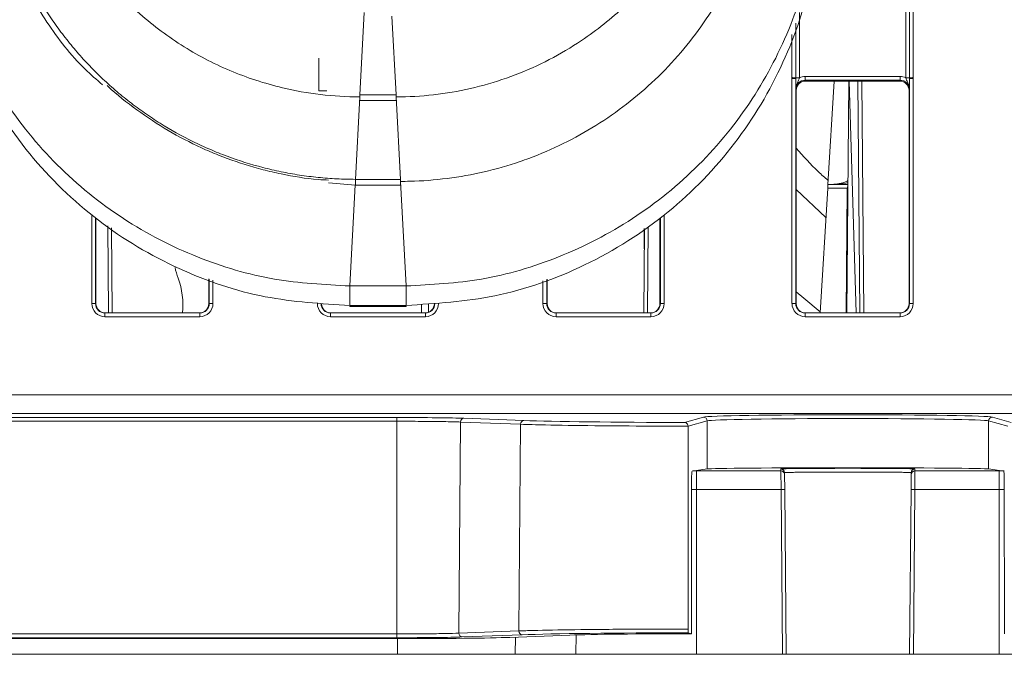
# Model space of a CAD drawing. Header units: millimetres. Extents: x 0 to 2100, y 0 to 1485.
# Tile 2 of 67: x 445 to 498, y 268 to 301. Entities that reach past the tile are written whole.
import ezdxf

# ---------------------------------------------------------------- set-up
doc = ezdxf.new("R2010")
doc.units = ezdxf.units.MM
doc.header["$LTSCALE"] = 5

msp = doc.modelspace()

# ---------------------------------------------------------------- linework, layer by layer
at = {"color": 7, "linetype": 'Continuous', "lineweight": 15}
for p, q in [((492.276, 298.315), (492.276, 308.012)), ((492.476, 298.317), (492.476, 308.013)), ((492.676, 308.015), (492.676, 298.319)), ((463.241, 297.405), (463.474, 301.789)), ((461.052, 297.61), (461.052, 299.35)), ((486.227, 298.271), (486.227, 298.319)), ((486.227, 286.303), (486.227, 298.271)), ((486.427, 298.317), (486.427, 298.269)), ((486.427, 298.269), (486.427, 286.301)), ((486.931, 298.183), (486.931, 298.384)), ((486.931, 298.384), (491.973, 298.384)), ((491.973, 298.183), (486.931, 298.183)), ((486.931, 298.183), (486.952, 298.141)), ((491.952, 298.141), (486.952, 298.141)), ((488.137, 292.642), (488.473, 298.141)), ((489.246, 298.141), (489.139, 285.801)), ((489.642, 285.801), (489.261, 298.141)), ((489.936, 298.141), (490.043, 285.801)), ((491.952, 298.141), (491.973, 298.183)), ((491.973, 298.183), (491.973, 298.384)), ((492.476, 298.269), (492.476, 298.317)), ((492.476, 286.301), (492.476, 298.269)), ((492.676, 298.319), (492.676, 298.271)), ((492.676, 298.271), (492.676, 286.303)), ((461.479, 297.61), (461.052, 297.61)), ((486.452, 297.641), (486.431, 297.683)), ((486.452, 286.301), (486.452, 297.641)), ((492.473, 297.683), (492.452, 297.641)), ((492.452, 286.301), (492.452, 297.641)), ((463.003, 292.91), (463.235, 297.295)), ((463.238, 297.405), (463.241, 297.405)), ((463.238, 297.1), (463.238, 297.405)), ((463.238, 297.1), (465.165, 297.1)), ((465.162, 297.405), (463.241, 297.405)), ((465.162, 297.405), (465.165, 297.405)), ((465.165, 297.1), (465.165, 297.405)), ((465.401, 292.91), (465.168, 297.295)), ((463, 292.91), (463.003, 292.91)), ((465.401, 292.91), (463.003, 292.91)), ((465.401, 292.91), (465.404, 292.91)), ((465.404, 292.605), (465.404, 292.91)), ((465.702, 287.237), (465.407, 292.801)), ((461.569, 292.731), (463, 292.605)), ((463, 292.605), (465.404, 292.605)), ((486.452, 292.369), (488.029, 290.88)), ((488.125, 292.444), (487.718, 285.801)), ((488.125, 292.444), (488.137, 292.642)), ((489.17, 292.444), (488.125, 292.444)), ((488.137, 292.642), (489.198, 292.642)), ((449.202, 290.847), (449.202, 286.301)), ((479.202, 286.301), (479.202, 290.802)), ((450.025, 290.317), (450.065, 285.801)), ((478.339, 285.801), (478.378, 290.26)), ((455.202, 286.301), (455.202, 287.616)), ((473.202, 287.591), (473.202, 286.301)), ((465.702, 287.237), (462.702, 287.237)), ((462.702, 286.203), (462.702, 287.237)), ((465.702, 286.203), (465.702, 287.237)), ((449.177, 286.301), (449.202, 286.301)), ((455.202, 286.301), (455.226, 286.301)), ((465.702, 286.203), (462.702, 286.203)), ((465.702, 286.16), (462.702, 286.16)), ((462.702, 286.147), (462.702, 286.16)), ((462.702, 286.147), (465.702, 286.147)), ((465.702, 286.147), (465.702, 286.16)), ((473.177, 286.301), (473.202, 286.301)), ((479.202, 286.301), (479.226, 286.301)), ((486.427, 286.301), (486.452, 286.301)), ((492.452, 286.301), (492.476, 286.301)), ((449.677, 285.603), (449.677, 285.801)), ((449.677, 285.801), (454.726, 285.801)), ((454.726, 285.603), (449.677, 285.603)), ((454.726, 285.603), (454.726, 285.801)), ((461.677, 285.801), (466.726, 285.801)), ((461.677, 285.801), (461.677, 285.603)), ((466.726, 285.603), (461.677, 285.603)), ((466.726, 285.801), (466.726, 285.603)), ((473.677, 285.603), (473.677, 285.801)), ((473.677, 285.801), (478.726, 285.801)), ((478.726, 285.603), (473.677, 285.603)), ((478.726, 285.603), (478.726, 285.801)), ((486.927, 285.603), (486.927, 285.801)), ((486.927, 285.801), (491.976, 285.801)), ((491.976, 285.603), (486.927, 285.603)), ((491.976, 285.603), (491.976, 285.801)), ((425.237, 281.44), (628.166, 281.44)), ((628.166, 280.449), (425.237, 280.449)), ((435.391, 280.238), (465.202, 280.238)), ((465.202, 280.238), (465.202, 280.039)), ((480.515, 279.976), (481.516, 280.262)), ((496.887, 280.262), (497.888, 279.976)), ((465.202, 280.039), (435.391, 280.039)), ((465.202, 280.039), (465.202, 268.727)), ((468.595, 280), (468.506, 268.765)), ((471.782, 279.88), (468.595, 280)), ((468.776, 280.198), (471.964, 280.078)), ((471.782, 279.88), (471.695, 268.885)), ((480.697, 268.988), (480.703, 279.773)), ((481.716, 280.062), (480.703, 279.773)), ((480.703, 279.773), (480.703, 279.778)), ((481.716, 277.505), (481.716, 280.062)), ((496.688, 277.505), (496.688, 280.062)), ((497.701, 279.773), (496.688, 280.062)), ((481.716, 277.505), (480.915, 277.391)), ((481.152, 277.397), (481.152, 276.406)), ((481.152, 277.397), (485.636, 277.397)), ((485.636, 277.397), (485.635, 277.505)), ((485.643, 276.406), (485.636, 277.397)), ((485.835, 277.307), (485.836, 277.199)), ((485.836, 277.199), (485.843, 276.406)), ((492.561, 276.406), (492.568, 277.199)), ((492.568, 277.199), (492.569, 277.307)), ((492.768, 277.397), (492.761, 276.406)), ((492.769, 277.505), (492.768, 277.397)), ((492.768, 277.397), (497.252, 277.397)), ((497.489, 277.391), (496.688, 277.505)), ((497.252, 277.397), (497.252, 276.406)), ((480.88, 268.738), (480.884, 276.895)), ((497.519, 276.895), (497.523, 268.738)), ((481.152, 267.642), (481.152, 276.406)), ((485.643, 276.406), (481.152, 276.406)), ((485.719, 267.642), (485.643, 276.406)), ((485.843, 276.406), (485.919, 267.642)), ((492.484, 267.642), (492.561, 276.406)), ((492.761, 276.406), (492.684, 267.642)), ((497.252, 276.406), (492.761, 276.406)), ((497.252, 267.642), (497.252, 276.406)), ((435.391, 268.727), (465.202, 268.727)), ((465.202, 268.525), (465.202, 268.727)), ((468.506, 268.765), (471.695, 268.885)), ((480.88, 268.738), (480.709, 268.787)), ((465.202, 268.525), (435.391, 268.525)), ((435.391, 268.476), (465.202, 268.476)), ((471.877, 268.683), (468.687, 268.564)), ((471.223, 268.543), (474.413, 268.662)), ((436.51, 267.642), (465.238, 267.642)), ((465.238, 267.642), (471.503, 267.642)), ((471.503, 267.642), (474.729, 267.642)), ((474.729, 267.642), (481.152, 267.642)), ((481.152, 267.642), (485.719, 267.642)), ((485.919, 267.642), (485.719, 267.642)), ((485.919, 267.642), (492.484, 267.642)), ((492.684, 267.642), (492.484, 267.642)), ((492.684, 267.642), (497.252, 267.642)), ((497.252, 267.642), (503.675, 267.642))]:
    msp.add_line(p, q, dxfattribs=at)
at = {"color": 8, "linetype": 'Continuous', "lineweight": 15}
for p, q in [((486.627, 301.794), (486.627, 298.315)), ((465.162, 297.405), (464.94, 301.599)), ((486.427, 301.212), (486.427, 298.317)), ((486.227, 298.319), (486.227, 300.611)), ((489.843, 285.801), (489.736, 298.141)), ((463, 292.605), (463, 292.91)), ((462.702, 287.237), (462.987, 292.61)), ((489.112, 285.801), (489.17, 292.444)), ((448.977, 286.303), (448.977, 290.989)), ((449.177, 290.862), (449.177, 286.301)), ((479.226, 286.301), (479.226, 290.826)), ((479.426, 291.019), (479.426, 286.303)), ((449.865, 285.801), (449.824, 290.437)), ((478.579, 290.38), (478.539, 285.801)), ((455.226, 286.301), (455.226, 287.607)), ((473.177, 287.583), (473.177, 286.301)), ((455.426, 287.538), (455.426, 286.303)), ((472.977, 286.303), (472.977, 287.518)), ((466.511, 285.801), (466.514, 286.23)), ((466.89, 286.269), (466.887, 285.837)), ((481.152, 276.406), (480.884, 276.406)), ((497.519, 276.406), (497.252, 276.406)), ((465.238, 267.642), (465.238, 268.476)), ((471.503, 267.642), (471.51, 268.554)), ((474.729, 267.642), (474.737, 268.673))]:
    msp.add_line(p, q, dxfattribs=at)
at = {"color": 8, "linetype": 'Continuous', "lineweight": 15, "flags": 128}
msp.add_lwpolyline([(487.722, 285.863), (486.856, 286.586), (486.452, 286.933)], dxfattribs=at)
at = {"color": 7, "linetype": 'Continuous', "lineweight": 15}
for centre, radius, start, end in [((486.276, 292.392), 5.927, 88.5405, 90.4739), ((486.277, 292.422), 5.849, 88.5247, 90.4841), ((486.578, 304.242), 5.927, 268.5405, 270.4739), ((492.325, 304.242), 5.927, 269.5261, 271.4595), ((492.627, 292.392), 5.927, 89.5261, 91.4595), ((492.627, 292.422), 5.849, 89.5159, 91.4753), ((489.183, 291.302), 1.142, 89.328, 90.672), ((457.318, 289.054), 4, 192.0601, 200.4326), ((449.822, 286.261), 4, 353.4024, 20.4326), ((449.027, 280.454), 5.849, 88.5247, 90.4841), ((455.377, 280.454), 5.849, 89.5159, 91.4753), ((473.027, 280.454), 5.849, 88.5247, 90.4841), ((479.377, 280.454), 5.849, 89.5159, 91.4753), ((486.277, 280.454), 5.849, 88.5247, 90.4841), ((492.627, 280.454), 5.849, 89.5159, 91.4753), ((481.516, 280.062), 0.2, 0.0224, 89.8794), ((496.888, 280.062), 0.2, 90.1206, 179.9776), ((468.787, 280.005), 0.193, 93.4081, 181.7128), ((471.975, 279.886), 0.193, 93.4081, 181.7128), ((485.635, 277.305), 0.2, 0.5011, 90.0011), ((485.636, 277.197), 0.2, 0.5011, 90.0011), ((492.768, 277.197), 0.2, 89.9989, 179.4989), ((492.769, 277.305), 0.2, 89.9989, 179.4989), ((485.743, 270.676), 5.731, 89.0002, 90.9998), ((492.661, 270.676), 5.731, 89.0002, 90.9998), ((468.699, 268.757), 0.193, 177.3572, 266.5266), ((471.888, 268.876), 0.193, 177.3572, 266.5266)]:
    msp.add_arc(centre, radius, start, end, dxfattribs=at)
at = {"color": 8, "linetype": 'Continuous', "lineweight": 15}
msp.add_arc((489.392, 292.443), 0.223, 151.0956, 179.8001, dxfattribs=at)
at = {"color": 7, "linetype": 'Continuous', "lineweight": 15}
for centre, major_axis, ratio, start_param, end_param in [((486.931, 297.683), (0.362, -0.345), 0.999832, 2.3335, 3.90422), ((486.952, 297.641), (0.425, -0.263), 0.999915, 2.124401, 3.695121), ((486.931, 297.684), (0.595, -0.368), 0.999915, 2.124401, 2.572762), ((491.952, 297.641), (0.425, 0.263), 0.999915, 5.729657, 7.300377), ((491.973, 297.684), (0.595, 0.368), 0.999915, 0.56883, 1.017192), ((491.973, 297.683), (0.362, 0.345), 0.999832, 5.520558, 7.091278), ((450.235, 289.211), (-0.033, 3.814), 0.052432, 1.271769, 1.570261), ((478.168, 289.211), (0.033, 3.814), 0.052432, 4.712924, 5.002772), ((449.677, 286.303), (0.595, 0.368), 0.999915, 2.588064, 4.158784), ((449.677, 286.301), (0.439, 0.24), 0.999873, 2.641898, 4.212618), ((449.702, 286.301), (0.425, 0.263), 0.999915, 2.588064, 4.158784), ((454.702, 286.301), (0.425, -0.263), 0.999915, 5.265994, 6.836714), ((454.726, 286.303), (0.595, -0.368), 0.999915, 5.265994, 6.836714), ((454.726, 286.301), (0.439, -0.24), 0.999873, 5.21216, 6.78288), ((461.677, 286.303), (0.595, 0.368), 0.999915, 2.588064, 4.158784), ((461.677, 286.301), (0.439, 0.24), 0.999873, 2.641898, 4.212618), ((461.702, 286.301), (0.425, 0.263), 0.999915, 2.588064, 4.158784), ((466.702, 286.301), (0.425, -0.263), 0.999915, 5.265994, 6.836714), ((466.726, 286.303), (0.595, -0.368), 0.999915, 5.265994, 6.836714), ((466.726, 286.301), (0.439, -0.24), 0.999873, 5.21216, 6.78288), ((473.677, 286.303), (0.595, 0.368), 0.999915, 2.588064, 4.158784), ((473.677, 286.301), (0.439, 0.24), 0.999873, 2.641898, 4.212618), ((473.702, 286.301), (0.425, 0.263), 0.999915, 2.588064, 4.158784), ((478.702, 286.301), (0.425, -0.263), 0.999915, 5.265994, 6.836714), ((478.726, 286.303), (0.595, -0.368), 0.999915, 5.265994, 6.836714), ((478.726, 286.301), (0.439, -0.24), 0.999873, 5.21216, 6.78288), ((486.927, 286.303), (0.595, 0.368), 0.999915, 2.588064, 4.158784), ((486.927, 286.301), (0.439, 0.24), 0.999873, 2.641898, 4.212618), ((486.952, 286.301), (0.425, 0.263), 0.999915, 2.588064, 4.158784), ((491.952, 286.301), (0.425, -0.263), 0.999915, 5.265994, 6.836714), ((491.976, 286.303), (0.595, -0.368), 0.999915, 5.265994, 6.836714), ((491.976, 286.301), (0.439, -0.24), 0.999873, 5.21216, 6.78288), ((465.202, 280.169), (3.943, 0), 0.017455, 0.436194, 1.570796), ((489.202, 280.253), (7.7, 0), 0.017455, 0.061087, 3.080506), ((481.202, 280.154), (10.192, 0), 0.017455, 3.577787, 4.644996), ((489.202, 280.053), (7.5, 0), 0.017921, 0.061087, 3.080506), ((489.202, 277.501), (7.5, 0), 0.008727, 0.061087, 3.080506), ((489.202, 277.505), (3.567, 0), 0.008727, 6.283109, 9.424854), ((481.202, 268.607), (10.29, 0), 0.017455, 1.618694, 2.705122), ((481.202, 268.607), (7.491, 0), 0.017455, 1.613742, 2.705122), ((465.202, 268.592), (3.846, 0), 0.017455, 4.712389, 5.846715), ((465.202, 268.592), (6.644, 0), 0.017455, 4.712389, 5.846715)]:
    msp.add_ellipse(centre, major_axis=major_axis, ratio=ratio, start_param=start_param, end_param=end_param, dxfattribs=at)
at = {"color": 8, "linetype": 'Continuous', "lineweight": 15}
for centre, start_param, end_param in [((481.152, 277.45), 4.680332, 4.712389), ((497.252, 277.45), 4.712389, 4.754604)]:
    msp.add_ellipse(centre, major_axis=(6.01, 0), ratio=0.008727, start_param=start_param, end_param=end_param, dxfattribs=at)
at = {"color": 7, "linetype": 'Continuous', "lineweight": 15}
for points, knots in [([(445.535, 314.994), (445.536, 314.838), (445.543, 314.018), (445.67, 312.537), (446.056, 310.579), (446.66, 308.678), (447.475, 306.856), (448.649, 304.865), (449.984, 303.189), (451.385, 301.82), (452.893, 300.572), (454.552, 299.517), (456.763, 298.469), (458.818, 297.794), (461.145, 297.378), (462.531, 297.295), (463.232, 297.295), (463.235, 297.295)], [0, 0, 0, 0, 0.016818, 0.08849, 0.160163, 0.231834, 0.303507, 0.375179, 0.480935, 0.533676, 0.586417, 0.692105, 0.744811, 0.850499, 0.92434, 0.999652, 1, 1, 1, 1]), ([(465.168, 297.295), (465.334, 297.296), (466.163, 297.304), (467.655, 297.434), (469.612, 297.823), (471.513, 298.431), (473.333, 299.249), (475.322, 300.426), (476.996, 301.763), (478.363, 303.166), (479.608, 304.676), (480.66, 306.337), (481.705, 308.55), (482.373, 310.607), (482.799, 312.928), (482.845, 314.304), (482.869, 314.994)], [0, 0, 0, 0, 0.0178914, 0.0895631, 0.1612356, 0.232907, 0.3045796, 0.3762513, 0.4820131, 0.5347577, 0.5875014, 0.6931836, 0.7458866, 0.8515689, 0.9255768, 1, 1, 1, 1]), ([(443.152, 312.453), (443.196, 311.441), (443.275, 309.634), (443.794, 307.315), (444.375, 305.53), (445.205, 303.546), (446.543, 301.239), (448.102, 299.184), (449.233, 298.214), (449.546, 297.946)], [0, 0, 0, 0, 0.185675, 0.331755, 0.435076, 0.530386, 0.726532, 0.924196, 1, 1, 1, 1]), ([(463, 292.91), (462.834, 292.912), (462.337, 292.916), (461.509, 292.959), (460.519, 293.06), (459.7, 293.186), (458.886, 293.343), (457.755, 293.607), (456.646, 293.956), (455.718, 294.314), (455.106, 294.569), (454.051, 295.055), (452.89, 295.702), (451.922, 296.343), (451.249, 296.826), (450.594, 297.335), (449.841, 297.985), (449.121, 298.672), (448.438, 299.395), (447.792, 300.151), (447.185, 300.94), (446.619, 301.758), (446.096, 302.604), (445.616, 303.475), (445.181, 304.37), (444.856, 305.133), (444.562, 305.907), (444.19, 307.007), (443.903, 308.134), (443.689, 309.275), (443.494, 310.546), (443.456, 311.666), (443.429, 312.455)], [0, 0, 0, 0, 0.0161869, 0.0485685, 0.0809501, 0.1133318, 0.1295187, 0.1619003, 0.2267261, 0.242913, 0.2590999, 0.2914815, 0.3563072, 0.3886889, 0.4048758, 0.4372574, 0.4696389, 0.5020206, 0.5344024, 0.5667839, 0.5991655, 0.6315471, 0.6639289, 0.6963105, 0.728692, 0.7610737, 0.7772606, 0.8096422, 0.874468, 0.8906549, 0.9230365, 1, 1, 1, 1]), ([(465.407, 292.801), (465.572, 292.802), (466.402, 292.808), (467.893, 292.926), (469.856, 293.277), (471.293, 293.689), (472.7, 294.19), (474.074, 294.781), (475.817, 295.75), (477.452, 296.891), (478.964, 298.191), (480.336, 299.638), (481.555, 301.216), (482.607, 302.91), (483.484, 304.701), (484.169, 306.573), (484.846, 309.131), (484.956, 311.108), (485.029, 312.421)], [0, 0, 0, 0, 0.016137, 0.080764, 0.145391, 0.210017, 0.226154, 0.290782, 0.355408, 0.420035, 0.484661, 0.549289, 0.613915, 0.678542, 0.743168, 0.807796, 0.872422, 1, 1, 1, 1]), ([(440.702, 309.237), (440.773, 307.895), (440.92, 305.131), (442.144, 301.031), (444.174, 297.088), (447.035, 293.571), (450.553, 290.709), (454.496, 288.68), (458.596, 287.456), (461.36, 287.309), (462.702, 287.237)], [0, 0, 0, 0, 0.116516, 0.240011, 0.368641, 0.5, 0.631359, 0.759989, 0.883484, 1, 1, 1, 1]), ([(465.702, 287.237), (467.044, 287.309), (469.808, 287.456), (473.908, 288.68), (477.851, 290.709), (481.368, 293.571), (484.23, 297.088), (486.259, 301.031), (487.483, 305.131), (487.63, 307.895), (487.702, 309.237)], [0, 0, 0, 0, 0.116516, 0.240011, 0.368641, 0.5, 0.631359, 0.759989, 0.883484, 1, 1, 1, 1]), ([(462.702, 286.203), (461.193, 286.294), (458.078, 286.48), (453.497, 288.032), (449.197, 290.587), (445.48, 294.183), (442.717, 298.558), (441.007, 303.348), (440.801, 306.62), (440.702, 308.203)], [0, 0, 0, 0, 0.131017, 0.270531, 0.415795, 0.563268, 0.715883, 0.862537, 1, 1, 1, 1]), ([(487.702, 308.203), (487.611, 306.694), (487.425, 303.579), (485.874, 298.999), (483.317, 294.698), (479.722, 290.982), (475.347, 288.218), (470.557, 286.509), (467.285, 286.303), (465.702, 286.203)], [0, 0, 0, 0, 0.131017, 0.270531, 0.415795, 0.563268, 0.715883, 0.862537, 1, 1, 1, 1]), ([(486.431, 297.683), (486.431, 297.684), (486.431, 297.703), (486.43, 297.774), (486.429, 297.905), (486.428, 298.086), (486.427, 298.217), (486.427, 298.269)], [0, 0, 0, 0, 0.005551, 0.123014, 0.446974, 0.782817, 1, 1, 1, 1]), ([(486.431, 297.683), (486.431, 297.684), (486.431, 297.716), (486.438, 297.827), (486.489, 297.995), (486.571, 298.163), (486.611, 298.272), (486.627, 298.315)], [0, 0, 0, 0, 0.006601, 0.146171, 0.501239, 0.799231, 1, 1, 1, 1]), ([(492.276, 298.315), (492.292, 298.272), (492.332, 298.163), (492.415, 297.995), (492.465, 297.827), (492.473, 297.716), (492.473, 297.684), (492.473, 297.683)], [0, 0, 0, 0, 0.200769, 0.498761, 0.853829, 0.993399, 1, 1, 1, 1]), ([(492.476, 298.269), (492.476, 298.217), (492.476, 298.086), (492.475, 297.905), (492.474, 297.774), (492.473, 297.703), (492.473, 297.684), (492.473, 297.683)], [0, 0, 0, 0, 0.2171826, 0.5530263, 0.8769859, 0.9944494, 1, 1, 1, 1]), ([(449.805, 297.9), (449.816, 297.889), (450.296, 297.407), (451.373, 296.591), (453.024, 295.48), (454.501, 294.714), (456.025, 294.06), (457.283, 293.631), (458.407, 293.339), (459.541, 293.094), (460.544, 292.914), (461.392, 292.88), (461.576, 292.872)], [0, 0, 0, 0, 0.003767, 0.156399, 0.309034, 0.461666, 0.537909, 0.690543, 0.766786, 0.804898, 0.957533, 1, 1, 1, 1]), ([(486.452, 294.573), (486.831, 294.14), (487.363, 293.535), (487.974, 293.005), (488.15, 292.854)], [0, 0, 0, 0, 0.713515, 1, 1, 1, 1]), ([(488.24, 292.642), (488.243, 292.642), (488.507, 292.642), (488.835, 292.67), (489.144, 292.814), (489.2, 292.84)], [0, 0, 0, 0, 0.009788, 0.819721, 1, 1, 1, 1]), ([(468.595, 280), (468.534, 280.002), (468.284, 280.011), (467.628, 280.024), (466.504, 280.037), (465.642, 280.038), (465.202, 280.039)], [0, 0, 0, 0, 0.094734, 0.392027, 0.689322, 1, 1, 1, 1]), ([(480.703, 279.778), (480.57, 279.778), (479.903, 279.778), (478.17, 279.783), (475.575, 279.802), (473.172, 279.837), (472.193, 279.868), (471.782, 279.88)], [0, 0, 0, 0, 0.0355408, 0.1781258, 0.4659627, 0.7759774, 1, 1, 1, 1]), ([(480.515, 279.976), (480.516, 279.976), (480.534, 279.976), (480.576, 279.968), (480.632, 279.936), (480.674, 279.885), (480.697, 279.832), (480.701, 279.796), (480.703, 279.778)], [0, 0, 0, 0, 0.0075417, 0.2217043, 0.5059924, 0.7115337, 0.855399, 1, 1, 1, 1]), ([(480.884, 276.895), (480.885, 276.952), (480.886, 277.064), (480.891, 277.213), (480.899, 277.325), (480.907, 277.382), (480.913, 277.389), (480.915, 277.391)], [0, 0, 0, 0, 0.217054, 0.434108, 0.651177, 0.868281, 1, 1, 1, 1]), ([(492.569, 277.307), (492.564, 277.308), (492.553, 277.311), (492.445, 277.316), (492.241, 277.321), (491.947, 277.325), (491.578, 277.329), (491.137, 277.333), (490.647, 277.335), (490.11, 277.337), (489.553, 277.338), (488.98, 277.338), (488.419, 277.338), (487.875, 277.336), (487.374, 277.333), (486.92, 277.33), (486.535, 277.326), (486.222, 277.322), (486, 277.317), (485.861, 277.312), (485.844, 277.309), (485.835, 277.307)], [0, 0, 0, 0, 0.0379246, 0.0908497, 0.1453096, 0.1982345, 0.2526943, 0.3056174, 0.3600755, 0.4129964, 0.4674522, 0.5203714, 0.5748254, 0.6277442, 0.6821975, 0.7351173, 0.7895716, 0.8424934, 0.8969498, 0.9477971, 1, 1, 1, 1]), ([(497.489, 277.391), (497.492, 277.385), (497.499, 277.373), (497.508, 277.286), (497.515, 277.158), (497.519, 277.019), (497.519, 276.929), (497.519, 276.895)], [0, 0, 0, 0, 0.2171503, 0.4343015, 0.6514308, 0.8685224, 1, 1, 1, 1]), ([(465.202, 268.727), (465.335, 268.727), (465.877, 268.727), (466.805, 268.732), (467.857, 268.745), (468.287, 268.759), (468.506, 268.765)], [0, 0, 0, 0, 0.097297, 0.394568, 0.691837, 1, 1, 1, 1]), ([(471.695, 268.885), (471.753, 268.887), (472.043, 268.897), (472.966, 268.923), (474.962, 268.957), (477.804, 268.982), (479.836, 268.986), (480.697, 268.988)], [0, 0, 0, 0, 0.035228, 0.17653, 0.461724, 0.771892, 1, 1, 1, 1]), ([(480.697, 268.988), (480.697, 268.966), (480.697, 268.921), (480.7, 268.861), (480.703, 268.815), (480.706, 268.791), (480.708, 268.788), (480.709, 268.787)], [0, 0, 0, 0, 0.215865, 0.43173, 0.647601, 0.863489, 1, 1, 1, 1])]:
    msp.add_open_spline(points, degree=3, knots=knots, dxfattribs=at)
at = {"color": 8, "linetype": 'Continuous', "lineweight": 15}
msp.add_open_spline([(489.199, 292.732), (489.163, 292.724), (488.85, 292.653), (488.528, 292.642), (488.244, 292.642), (488.24, 292.642)], degree=3, knots=[0, 0, 0, 0, 0.112837, 0.989145, 1, 1, 1, 1], dxfattribs=at)

doc.saveas('drawing.dxf')
